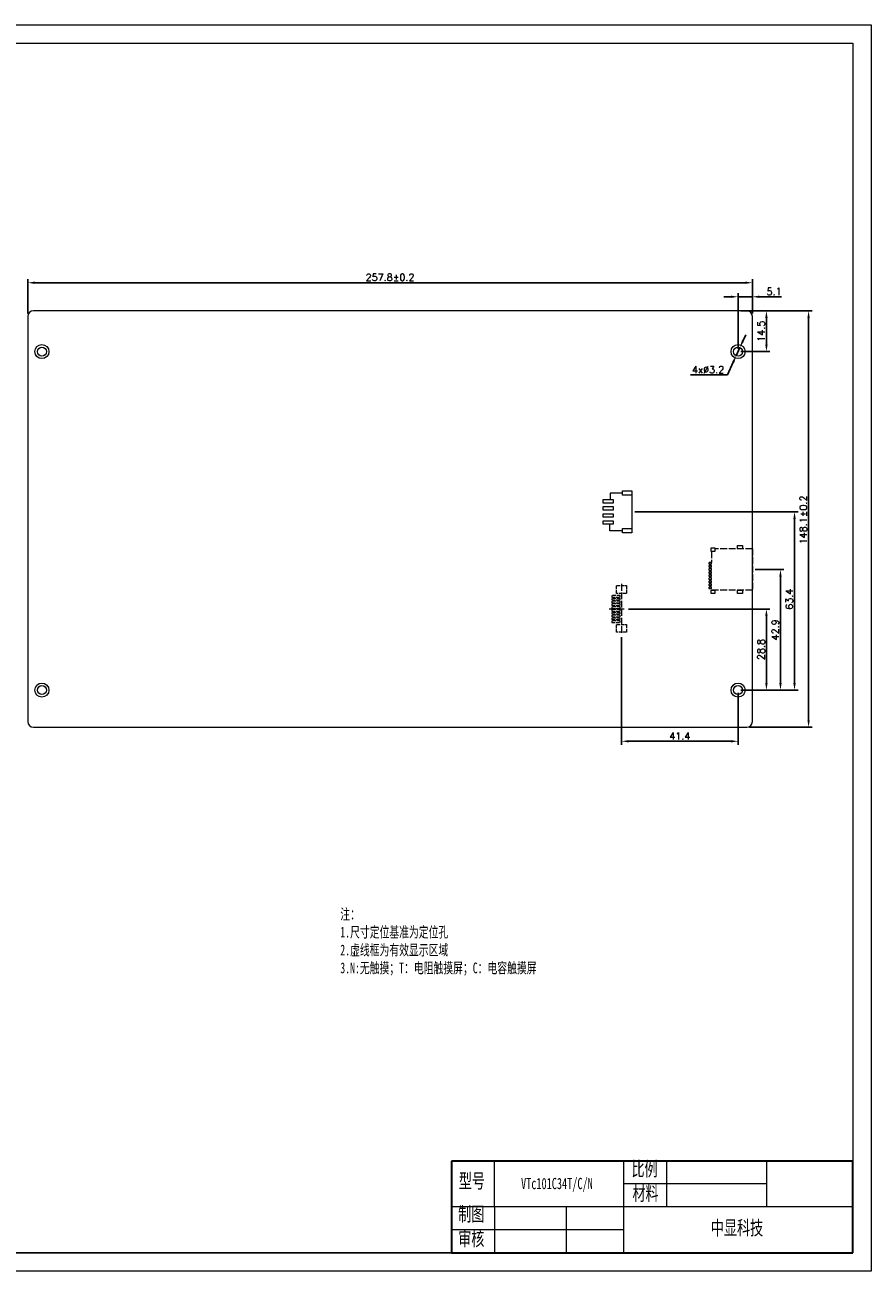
# Model space of a CAD drawing. Header units: millimetres. Extents: x 5776 to 6410, y -2827 to -2384.
# Tile 2 of 2: x 6109 to 6410, y -2827 to -2384. Entities that reach past the tile are written whole.
import ezdxf

# ---------------------------------------------------------------- set-up
doc = ezdxf.new("R2010")
doc.units = ezdxf.units.MM
doc.header["$LTSCALE"] = 0.2
doc.header["$PDSIZE"] = -5
doc.linetypes.add('ACAD_ISO02W100', pattern=[15, 12, -3])
doc.layers.get('0').update_dxf_attribs({"lineweight": 18})
doc.layers.get('Defpoints').update_dxf_attribs({"lineweight": 18})
for name, color, linetype, lineweight in [('thick', 7, 'Continuous', 30), ('thin', 7, 'Continuous', 18), ('虚线', 7, 'ACAD_ISO02W100', 0)]:
    doc.layers.add(name, color=color, linetype=linetype, lineweight=lineweight)
doc.styles.get("Standard").update_dxf_attribs({"font": 'txt.shx', "bigfont": 'gbcbig.shx'})
doc.styles.add('机械字体', font='SimSun.ttf', dxfattribs={"width": 0.67})
doc.dimstyles.new('ISO-25', dxfattribs={"dimtxt": 2.5, "dimasz": 2.5, "dimexe": 1.25, "dimexo": 1, "dimtad": 1, "dimdec": 1, "dimdsep": 46, "dimtxsty": 'Standard', "dimcen": 2.5, "dimdle": 5, "dimadec": 0, "dimazin": 0, "dimtfac": 1, "dimtdec": 1, "dimtmove": 0, "dimatfit": 3, "dimfxl": 0, "dimarcsym": 0})
doc.dimstyles.new('副本ISO-25', dxfattribs={"dimtxt": 2.5, "dimasz": 2.5, "dimexe": 1.25, "dimexo": 1, "dimtad": 1, "dimtoh": 1, "dimdsep": 46, "dimtxsty": 'Standard', "dimcen": 2.5, "dimdle": 5, "dimadec": 0, "dimazin": 0, "dimtfac": 1, "dimtmove": 0, "dimatfit": 3, "dimfxl": 0, "dimtolj": 1, "dimarcsym": 0})

# ---------------------------------------------------------------- blocks, each defined once
blk = doc.blocks.new('*X7')
for points in [[(6363.98, -2496.4), (6364.73, -2496.74), (6363.32, -2498.84)], [(6360.57, -2503.85), (6361.32, -2504.2), (6361.99, -2501.75)]]:
    blk.add_hatch(color=0).paths.add_polyline_path(points, flags=0)
at = {"color": 0, "lineweight": -2}
for p, q in [((6364.36, -2496.57), (6365.4, -2494.3)), ((6363.32, -2498.84), (6361.99, -2501.75)), ((6358.87, -2508.57), (6360.95, -2504.03)), ((6345.74, -2508.57), (6358.87, -2508.57))]:
    blk.add_line(p, q, dxfattribs=at)
at = {"color": 0, "insert": (6351.99, -2506.7), "char_height": 2.5, "width": 35.7143, "attachment_point": 5}
blk.add_mtext('4x%%C3.2', dxfattribs=at)
blk = doc.blocks.new('*X20')
for points in [[(6112.45, -2475.38), (6112.45, -2476.21), (6109.95, -2475.8)], [(6365.25, -2475.38), (6365.25, -2476.21), (6367.75, -2475.8)]]:
    blk.add_hatch(color=0).paths.add_polyline_path(points, flags=0)
at = {"color": 0, "linetype": 'Continuous', "lineweight": -2}
for p, q in [((6109.95, -2486.8), (6109.95, -2474.55)), ((6112.45, -2475.8), (6365.25, -2475.8)), ((6367.75, -2486.8), (6367.75, -2474.55))]:
    blk.add_line(p, q, dxfattribs=at)
at = {"color": 0, "insert": (6238.85, -2473.92), "char_height": 2.5, "width": 57.1429, "attachment_point": 5}
blk.add_mtext('257.8%%P0.2', dxfattribs=at)
blk = doc.blocks.new('*X21')
for points in [[(6360.15, -2480.38), (6360.15, -2481.21), (6362.65, -2480.8)], [(6370.25, -2480.38), (6370.25, -2481.21), (6367.75, -2480.8)]]:
    blk.add_hatch(color=0).paths.add_polyline_path(points, flags=0)
at = {"color": 0, "linetype": 'Continuous', "lineweight": -2}
for p, q in [((6360.15, -2480.8), (6357.65, -2480.8)), ((6362.65, -2499.3), (6362.65, -2479.55)), ((6362.65, -2480.8), (6367.75, -2480.8)), ((6367.75, -2486.8), (6367.75, -2479.55)), ((6370.25, -2480.8), (6378.17, -2480.8))]:
    blk.add_line(p, q, dxfattribs=at)
at = {"color": 0, "insert": (6375.46, -2478.92), "char_height": 2.5, "width": 13.5714, "attachment_point": 5}
blk.add_mtext('5.1', dxfattribs=at)
blk = doc.blocks.new('*X22')
for points in [[(6372.33, -2488.3), (6373.17, -2488.3), (6372.75, -2485.8)], [(6372.33, -2497.8), (6373.17, -2497.8), (6372.75, -2500.3)]]:
    blk.add_hatch(color=0).paths.add_polyline_path(points, flags=0)
at = {"color": 0, "linetype": 'Continuous', "lineweight": -2}
for p, q in [((6363.65, -2485.8), (6374, -2485.8)), ((6372.75, -2488.3), (6372.75, -2497.8)), ((6363.65, -2500.3), (6374, -2500.3))]:
    blk.add_line(p, q, dxfattribs=at)
at = {"color": 0, "insert": (6370.88, -2493.05), "char_height": 2.5, "width": 21.7857, "attachment_point": 5, "rotation": 90}
blk.add_mtext('14.5', dxfattribs=at)
blk = doc.blocks.new('*X23')
at = {"color": 0, "lineweight": -2}
for p, q in [((6366.75, -2485.8), (6389, -2485.8)), ((6387.75, -2488.3), (6387.75, -2631.4)), ((6366.75, -2633.9), (6389, -2633.9))]:
    blk.add_line(p, q, dxfattribs=at)
at = {"color": 0}
for points in [[(6387.33, -2488.3), (6388.17, -2488.3), (6387.75, -2485.8)], [(6387.33, -2631.4), (6388.17, -2631.4), (6387.75, -2633.9)]]:
    blk.add_solid(points, dxfattribs=at)
at = {"layer": 'Defpoints', "color": 0}
for p in [(6365.75, -2485.8), (6365.75, -2633.9), (6387.75, -2633.9)]:
    blk.add_point(p, dxfattribs=at)
at = {"color": 0, "insert": (6385.88, -2560.15), "char_height": 2.5, "attachment_point": 5, "rotation": 90}
blk.add_mtext('\\A1;148.1%%P0.2', dxfattribs=at)
blk = doc.blocks.new('*X24')
at = {"color": 0, "lineweight": -2}
for p, q in [((6368.75, -2577.8), (6379, -2577.8)), ((6377.75, -2580.3), (6377.75, -2618.2)), ((6363.65, -2620.7), (6379, -2620.7))]:
    blk.add_line(p, q, dxfattribs=at)
at = {"color": 0}
for points in [[(6377.33, -2580.3), (6378.17, -2580.3), (6377.75, -2577.8)], [(6377.33, -2618.2), (6378.17, -2618.2), (6377.75, -2620.7)]]:
    blk.add_solid(points, dxfattribs=at)
at = {"layer": 'Defpoints', "color": 0}
for p in [(6367.75, -2577.8), (6362.65, -2620.7), (6377.75, -2620.7)]:
    blk.add_point(p, dxfattribs=at)
at = {"color": 0, "insert": (6375.88, -2599.25), "char_height": 2.5, "attachment_point": 5, "rotation": 90}
blk.add_mtext('\\A1;42.9', dxfattribs=at)
blk = doc.blocks.new('*X25')
at = {"color": 0, "lineweight": -2}
for p, q in [((6325.93, -2557.3), (6384, -2557.3)), ((6382.75, -2559.8), (6382.75, -2618.2)), ((6363.65, -2620.7), (6384, -2620.7))]:
    blk.add_line(p, q, dxfattribs=at)
at = {"color": 0}
for points in [[(6382.33, -2559.8), (6383.17, -2559.8), (6382.75, -2557.3)], [(6382.33, -2618.2), (6383.17, -2618.2), (6382.75, -2620.7)]]:
    blk.add_solid(points, dxfattribs=at)
at = {"layer": 'Defpoints', "color": 0}
for p in [(6324.93, -2557.3), (6362.65, -2620.7), (6382.75, -2620.7)]:
    blk.add_point(p, dxfattribs=at)
at = {"color": 0, "insert": (6380.88, -2588.36), "char_height": 2.5, "attachment_point": 5, "rotation": 90}
blk.add_mtext('\\A1;63.4', dxfattribs=at)
blk = doc.blocks.new('*X26')
at = {"color": 0, "lineweight": -2}
for p, q in [((6321.22, -2601.92), (6321.22, -2640.15)), ((6362.65, -2621.7), (6362.65, -2640.15)), ((6323.72, -2638.9), (6360.15, -2638.9))]:
    blk.add_line(p, q, dxfattribs=at)
at = {"color": 0}
for points in [[(6323.72, -2638.48), (6323.72, -2639.31), (6321.22, -2638.9)], [(6360.15, -2638.48), (6360.15, -2639.31), (6362.65, -2638.9)]]:
    blk.add_solid(points, dxfattribs=at)
at = {"layer": 'Defpoints', "color": 0}
for p in [(6321.22, -2600.92), (6362.65, -2620.7), (6362.65, -2638.9)]:
    blk.add_point(p, dxfattribs=at)
at = {"color": 0, "insert": (6341.94, -2637.02), "char_height": 2.5, "attachment_point": 5}
blk.add_mtext('\\A1;41.4', dxfattribs=at)
blk = doc.blocks.new('sd')
at = {"layer": '虚线'}
for p, q in [((-7.35, 0), (-7.35, -13.25)), ((-7.35, 0), (7.35, 0)), ((7.35, 0), (7.35, -14.5)), ((-6.45, -14.5), (-2.5, -14.5))]:
    blk.add_line(p, q, dxfattribs=at)
at = {"layer": '虚线', "ltscale": 0.1}
for points in [[(-8.52, -3.51), (-7.38, -3.51), (-7.38, -5.29), (-8.52, -5.29)], [(7.38, -3.51), (8.52, -3.51), (8.52, -5.29), (7.38, -5.29)], [(-7.65, -13.35), (-6.45, -13.35), (-6.45, -14.65), (-7.65, -14.65)], [(-2.5, -15.5), (-2, -15.5), (-2, -14.5), (-2.5, -14.5)], [(-1.4, -15.5), (-0.9, -15.5), (-0.9, -14.5), (-1.4, -14.5)], [(-0.3, -15.5), (0.2, -15.5), (0.2, -14.5), (-0.3, -14.5)], [(0.8, -15.5), (1.3, -15.5), (1.3, -14.5), (0.8, -14.5)], [(1.9, -15.5), (2.4, -15.5), (2.4, -14.5), (1.9, -14.5)], [(3, -15.5), (3.5, -15.5), (3.5, -14.5), (3, -14.5)], [(4.1, -15.5), (4.6, -15.5), (4.6, -14.5), (4.1, -14.5)], [(5.2, -15.5), (5.7, -15.5), (5.7, -14.5), (5.2, -14.5)], [(6.3, -15.5), (6.8, -15.5), (6.8, -14.5), (6.3, -14.5)], [(7.35, -13.35), (8.55, -13.35), (8.55, -14.65), (7.35, -14.65)]]:
    blk.add_lwpolyline(points, close=True, dxfattribs=at)
blk = doc.blocks.new('10')
at = {"layer": '虚线', "lineweight": 0}
for p, q in [((0, 4.45), (0, -1.49)), ((8.91, 0), (-9.07, 0))]:
    blk.add_line(p, q, dxfattribs=at)
at = {"layer": '虚线', "lineweight": 0, "ltscale": 0.5}
for points in [[(-8.3, 1.8), (-5.5, 1.8), (-5.5, -1.8), (-8.3, -1.8)], [(-4.22, 3.45), (-4.77, 3.45), (-4.77, 0.55), (-4.22, 0.55)], [(-3.22, 3.45), (-3.77, 3.45), (-3.77, 0.55), (-3.22, 0.55)], [(-2.22, 3.45), (-2.77, 3.45), (-2.77, 0.55), (-2.22, 0.55)], [(-1.22, 3.45), (-1.77, 3.45), (-1.77, 0.55), (-1.22, 0.55)], [(-0.22, 3.45), (-0.77, 3.45), (-0.77, 0.55), (-0.22, 0.55)], [(0.78, 3.45), (0.23, 3.45), (0.23, 0.55), (0.78, 0.55)], [(1.78, 3.45), (1.23, 3.45), (1.23, 0.55), (1.78, 0.55)], [(2.78, 3.45), (2.23, 3.45), (2.23, 0.55), (2.78, 0.55)], [(3.78, 3.45), (3.23, 3.45), (3.23, 0.55), (3.78, 0.55)], [(4.78, 3.45), (4.23, 3.45), (4.23, 0.55), (4.78, 0.55)], [(5.5, 1.8), (8.3, 1.8), (8.3, -1.8), (5.5, -1.8)]]:
    blk.add_lwpolyline(points, close=True, dxfattribs=at)
blk = doc.blocks.new('*D34')
at = {"color": 0, "lineweight": -2}
for p, q in [((6323.71, -2591.85), (6374, -2591.85)), ((6372.75, -2594.35), (6372.75, -2618.2)), ((6363.65, -2620.7), (6374, -2620.7))]:
    blk.add_line(p, q, dxfattribs=at)
at = {"color": 0}
for points in [[(6372.33, -2594.35), (6373.17, -2594.35), (6372.75, -2591.85)], [(6372.33, -2618.2), (6373.17, -2618.2), (6372.75, -2620.7)]]:
    blk.add_solid(points, dxfattribs=at)
at = {"layer": 'Defpoints', "color": 0}
for p in [(6322.71, -2591.85), (6362.65, -2620.7), (6372.75, -2620.7)]:
    blk.add_point(p, dxfattribs=at)
at = {"color": 0, "insert": (6370.88, -2606.27), "char_height": 2.5, "attachment_point": 5, "rotation": 90}
blk.add_mtext('\\A1;28.8', dxfattribs=at)

msp = doc.modelspace()

# ---------------------------------------------------------------- linework, layer by layer
at = {"lineweight": 0}
for p, q in [((6321.50059, -2550.5979), (6317.11346, -2550.5979)), ((6317.11346, -2550.5979), (6317.11346, -2552.9479)), ((6324.92577, -2563.2479), (6324.92577, -2551.3479)), ((6317.07346, -2563.9979), (6317.07346, -2561.6479)), ((6321.50059, -2563.9979), (6317.07346, -2563.9979)), ((6276.03426, -2804.5017), (6276.03426, -2788.19109))]:
    msp.add_line(p, q, dxfattribs=at)
for p in [(6260.74306, -2788.19109), (6095.64857, -2820.81231)]:
    msp.add_line(p, (6260.74306, -2820.81231))
for points in [[(5775.97351, -2384.09939), (6409.99119, -2384.09939), (6409.99119, -2827.34261), (5775.97351, -2827.34261)], [(6403.46089, -2820.81231), (5782.47351, -2820.81231), (5782.47351, -2390.59939), (6403.46089, -2390.59939)]]:
    msp.add_lwpolyline(points, close=True)
msp.add_lwpolyline([(6111.95059, -2633.8979), (6365.75059, -2633.8979, 0.414213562), (6367.75059, -2631.8979), (6367.75059, -2487.7979, 0.414213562), (6365.75059, -2485.7979), (6111.95059, -2485.7979, 0.414213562), (6109.95059, -2487.7979), (6109.95059, -2631.8979, 0.414213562)], format="xyb", close=True)
for points in [[(6318.20059, -2554.1479), (6314.70059, -2554.1479), (6314.70059, -2552.9479), (6318.20059, -2552.9479)], [(6324.90059, -2551.3479), (6321.50059, -2551.3479), (6321.50059, -2549.8479), (6324.90059, -2549.8479)], [(6318.20059, -2556.6479), (6314.70059, -2556.6479), (6314.70059, -2555.4479), (6318.20059, -2555.4479)], [(6318.20059, -2559.1479), (6314.70059, -2559.1479), (6314.70059, -2557.9479), (6318.20059, -2557.9479)], [(6318.20059, -2561.6479), (6314.70059, -2561.6479), (6314.70059, -2560.4479), (6318.20059, -2560.4479)], [(6324.90059, -2564.7479), (6321.50059, -2564.7479), (6321.50059, -2563.2479), (6324.90059, -2563.2479)]]:
    msp.add_lwpolyline(points, close=True, dxfattribs=at)
for centre, radius in [((6114.95059, -2500.2979), 2.5), ((6114.95059, -2500.2979), 1.6), ((6362.65059, -2500.2979), 2.5), ((6362.65059, -2500.2979), 1.6), ((6114.95059, -2620.6979), 2.5), ((6114.95059, -2620.6979), 1.6), ((6362.65059, -2620.6979), 2.5), ((6362.65059, -2620.6979), 1.6)]:
    msp.add_circle(centre, radius)
at = {"layer": 'thick'}
for p, q in [((6403.46089, -2788.19109), (6260.74306, -2788.19109)), ((6260.74306, -2788.19109), (6260.74306, -2820.81231)), ((6260.74306, -2788.19109), (6260.74306, -2820.81231)), ((6403.46089, -2820.81231), (6403.46089, -2788.19109)), ((6260.74306, -2820.81231), (6403.46089, -2820.81231))]:
    msp.add_line(p, q, dxfattribs=at)
at = {"layer": 'thin'}
for p, q in [((6321.90785, -2788.19109), (6321.90785, -2820.81231)), ((6337.19904, -2788.19109), (6337.19904, -2804.5017)), ((6372.8785, -2804.5017), (6372.8785, -2788.19109)), ((6372.8785, -2796.3464), (6321.90785, -2796.3464)), ((6403.46089, -2804.5017), (6260.74306, -2804.5017)), ((6276.03426, -2804.5017), (6276.03426, -2820.81231)), ((6301.51959, -2804.5017), (6301.51959, -2820.81231)), ((6321.90785, -2812.65701), (6260.74306, -2812.65701))]:
    msp.add_line(p, q, dxfattribs=at)

# ---------------------------------------------------------------- block references
at = {"lineweight": 0, "rotation": 90}
msp.add_blockref('10', (6321.22059, -2591.8479), dxfattribs=at)
at = {"layer": '虚线', "lineweight": -3, "rotation": 270}
msp.add_blockref('sd', (6367.75059, -2577.7979), dxfattribs=at)

# ---------------------------------------------------------------- texts
at = {"layer": 'thick', "attachment_point": 1, "style": '机械字体'}
for s, insert, char_height, width in [('注：\\P1.尺寸定位基准为定位孔\\P2.虚线框为有效显示区域\\P3.N:无触摸；T：电阻触摸屏；C：电容触摸屏', (6221.1245, -2698.4799), 3.8227991, 91.6484683), ('比例', (6324.74444, -2788.4296), 5.097065, 12.9483706), ('型号', (6263.31277, -2792.71615), 5.097065, 12.9483706), ('VTc101C34T/C/N', (6285.44386, -2794.19291), 4, 28.3931111), ('材料', (6325.07954, -2797.13532), 5.097065, 12.9483706), ('制图', (6263.08589, -2804.5017), 5.097065, 12.9483706), ('中显科技', (6352.9747, -2809.39936), 5.097065, 28.3620141), ('审核', (6263.08589, -2813.20742), 5.097065, 12.9483706)]:
    msp.add_mtext(s, dxfattribs=dict(at, insert=insert, char_height=char_height, width=width))

# ---------------------------------------------------------------- dimensions: what is measured, and where the dimension line sits
dim = msp.add_linear_dim(base=(6367.75059, -2475.7979), p1=(6109.95059, -2487.7979), p2=(6367.75059, -2487.7979), text='257.8%%P0.2', dimstyle='ISO-25', override={"dimsah": 1, "dimtolj": 1, "dimarcsym": 1})
dim.commit()
dim.dimension.update_dxf_attribs({"geometry": '*X20', "text_midpoint": (6238.85059, -2475.7979), "dimtype": 160})
for base, p1, p2, text, picture, middle in [((6367.75059, -2480.7979), (6362.65059, -2500.2979), (6367.75059, -2487.7979), '5.1', '*X21', (6375.45892, -2480.7979)), ((6362.65059, -2638.8979), (6321.22059, -2600.91736), (6362.65059, -2620.6979), '41.4', '*X26', (6341.93559, -2637.0229))]:
    dim = msp.add_linear_dim(base=base, p1=p1, p2=p2, text=text, dimstyle='ISO-25', override={"dimsah": 1, "dimtolj": 1, "dimarcsym": 1})
    dim.commit()
    dim.dimension.update_dxf_attribs({"geometry": picture, "text_midpoint": middle})
for base, p1, p2, text, picture, middle in [((6372.75059, -2500.2979), (6362.65059, -2485.7979), (6362.65059, -2500.2979), '14.5', '*X22', (6372.75059, -2493.0479)), ((6387.75059, -2633.8979), (6365.75059, -2485.7979), (6365.75059, -2633.8979), '148.1%%P0.2', '*X23', (6387.75059, -2560.14617)), ((6382.75059, -2620.6979), (6324.92577, -2557.2979), (6362.65059, -2620.6979), '63.4', '*X25', (6382.75059, -2588.35734)), ((6377.75059, -2620.6979), (6367.75059, -2577.7979), (6362.65059, -2620.6979), '42.9', '*X24', (6377.75059, -2599.2479))]:
    dim = msp.add_linear_dim(base=base, p1=p1, p2=p2, angle=90, text=text, dimstyle='ISO-25', override={"dimsah": 1, "dimtolj": 1, "dimarcsym": 1})
    dim.commit()
    dim.dimension.update_dxf_attribs({"geometry": picture, "text_midpoint": middle, "dimtype": 160})
dim = msp.add_diameter_dim_2p(p1=(6363.31604, -2498.84285), p2=(6361.98513, -2501.75295), text='4x%%C3.2', dimstyle='副本ISO-25', override={"dimpost": '%%C<>', "dimsah": 1})
dim.commit()
dim.dimension.update_dxf_attribs({"geometry": '*X7', "text_midpoint": (6359.72333, -2506.69849), "dimtype": 163})
dim = msp.add_linear_dim(base=(6372.7505860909, -2620.6978987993), p1=(6322.7126865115, -2591.8478987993), p2=(6362.6505860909, -2620.6978987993), angle=90, dimstyle='ISO-25', override={"dimtolj": 1})
dim.commit()
dim.dimension.update_dxf_attribs({"geometry": '*D34', "text_midpoint": (6370.8755860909, -2606.2728987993)})

doc.saveas('drawing.dxf')
